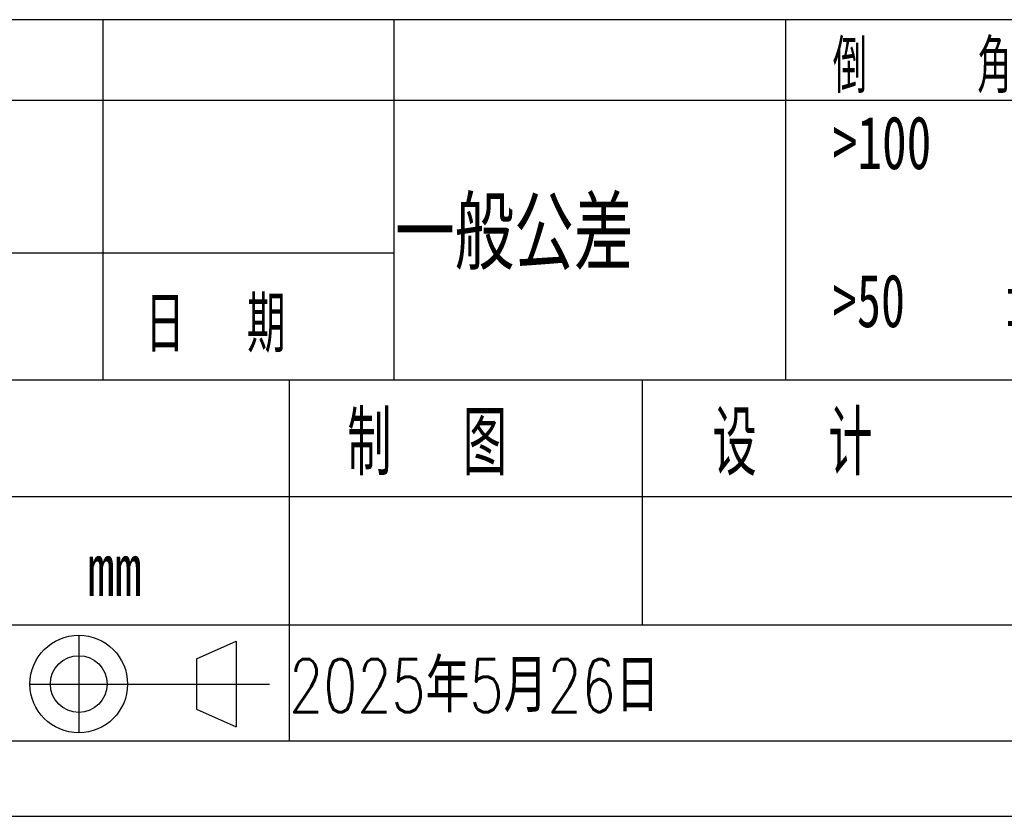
# Model space of a CAD drawing. Header units: millimetres. Extents: x 0 to 297, y 0 to 210.
# Tile 2 of 68: x 63 to 128, y 0 to 53. Entities that reach past the tile are written whole.
import ezdxf

# ---------------------------------------------------------------- set-up
doc = ezdxf.new("R2010")
doc.units = ezdxf.units.MM
doc.layers.add('图层0', color=7, linetype='Continuous', lineweight=25)
doc.styles.add('SLDTEXTSTYLE0', font='TXT', dxfattribs={"width": 0.75})
doc.styles.add('SLDTEXTSTYLE1', font='TXT', dxfattribs={"width": 0.75, "bigfont": 'bigfont'})
doc.styles.add('SLDTEXTSTYLE3', font='TXT', dxfattribs={"width": 0.583333, "bigfont": 'bigfont'})
doc.styles.add('SLDTEXTSTYLE4', font='TXT', dxfattribs={"width": 0.681818})
doc.styles.add('SLDTEXTSTYLE5', font='TXT', dxfattribs={"width": 0.666667})
doc.styles.add('SLDTEXTSTYLE8', font='TXT', dxfattribs={"width": 0.625, "bigfont": 'bigfont'})

msp = doc.modelspace()

# ---------------------------------------------------------------- linework, layer by layer
at = {"layer": '图层0'}
for p, q in [((292, 52.5), (5, 52.5)), ((68.1924, 52.5), (68.1924, 28.7414)), ((87.3779, 52.5), (87.3779, 28.7414)), ((113.1767, 52.5), (113.1767, 28.7414)), ((47.7573, 47.2067), (221.3534, 47.2067)), ((47.7573, 37.1422), (87.3779, 37.1422)), ((221.3534, 28.7414), (5, 28.7414)), ((80.467, 28.7414), (80.467, 4.9829)), ((103.7412, 28.7414), (103.7412, 12.6099)), ((221.3534, 21.0625), (47.7573, 21.0625)), ((47.7573, 12.6099), (198, 12.6099)), ((66.6032, 11.9364), (66.6032, 5.5011)), ((74.3596, 10.3854), (76.9879, 11.5393)), ((76.9879, 11.5393), (76.9879, 5.8983)), ((74.3596, 10.3854), (74.3596, 7.0521)), ((63.3856, 8.7188), (79.1673, 8.7188)), ((5, 4.9829), (292, 4.9829)), ((0, 0), (297, 0))]:
    msp.add_line(p, q, dxfattribs=at)
at = {"layer": '图层0', "color": 7, "linetype": 'Continuous', "lineweight": 25}
msp.add_line((74.3596, 7.0521), (76.9879, 5.8983), dxfattribs=at)
at = {"layer": '图层0'}
for radius in [3.2177, 1.8667]:
    msp.add_circle((66.6032, 8.7188), radius, dxfattribs=at)

# ---------------------------------------------------------------- texts
at = {"layer": '图层0', "attachment_point": 1}
for s, insert, char_height, style in [('倒    角', (116.3017, 51.1745), 3.5, 'SLDTEXTSTYLE3'), ('>100   ±0.1', (116.3017, 46.1532), 3.5, 'SLDTEXTSTYLE4'), ('一般公差', (87.4471, 40.7875), 4.7625, 'SLDTEXTSTYLE1'), ('>50    ±0.05', (116.3017, 35.7381), 3.5, 'SLDTEXTSTYLE5'), ('修改者', (50.1465, 34.2746), 3.70417, 'SLDTEXTSTYLE1'), ('日  期', (71.0165, 34.2746), 3.70417, 'SLDTEXTSTYLE8'), ('制  图', (84.2973, 26.6964), 4.23333, 'SLDTEXTSTYLE8'), ('设  计', (108.378, 26.6964), 4.23333, 'SLDTEXTSTYLE8'), ('mm', (67.1751, 18.0219), 3.5, 'SLDTEXTSTYLE0'), ('2025年5月26日', (80.467, 10.3627), 3.5, 'SLDTEXTSTYLE1')]:
    msp.add_mtext(s, dxfattribs=dict(at, insert=insert, char_height=char_height, style=style))

doc.saveas('drawing.dxf')
